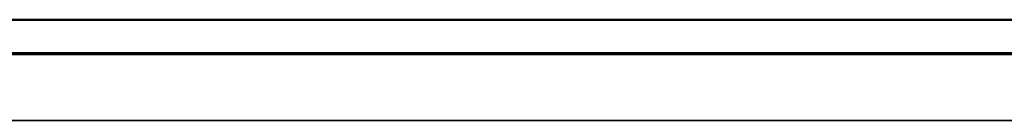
# Model space of a CAD drawing. Header units: inches. Extents: x 3.3 to 58.3, y 0.8 to 38.3.
# Tile 134 of 162: x 25.101 to 26.947, y 37.884 to 38.073. Entities that reach past the tile are written whole.
import ezdxf

# ---------------------------------------------------------------- set-up
doc = ezdxf.new("R2010")
doc.units = ezdxf.units.IN
doc.header["$MEASUREMENT"] = 0
doc.layers.add('Visible (ANSI)', color=7, linetype='Continuous', lineweight=50)
doc.layers.add('Visible Narrow (ANSI)', color=7, linetype='Continuous', lineweight=35)

msp = doc.modelspace()

# ---------------------------------------------------------------- linework, layer by layer
at = {"layer": 'Visible (ANSI)'}
for p, q in [((42.5566, 38.0734), (21.4216, 38.0734)), ((21.4216, 38.0104), (42.5566, 38.0104)), ((21.4216, 38.0104), (42.5566, 38.0104)), ((21.4216, 38.0084), (42.5566, 38.0084))]:
    msp.add_line(p, q, dxfattribs=at)
at = {"layer": 'Visible Narrow (ANSI)'}
msp.add_line((42.5251, 37.8844), (21.4529, 37.8844), dxfattribs=at)

doc.saveas('drawing.dxf')
